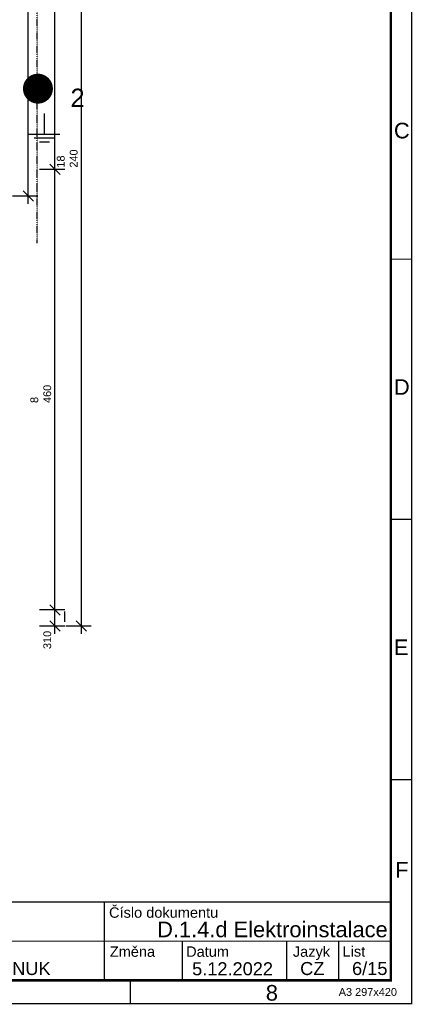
# Model space of a CAD drawing. Extents: x -12025 to 39812, y -28775 to 12.
# Tile 16 of 17: x 32275 to 39812, y -28613 to -9700. Entities that reach past the tile are written whole.
import ezdxf
from ezdxf.enums import TextEntityAlignment as Align

# ---------------------------------------------------------------- set-up
doc = ezdxf.new("R2010")
doc.units = 0
doc.header["$MEASUREMENT"] = 0
doc.linetypes.add('Čerchovaná S_1', pattern=[3.5, 1.5, -0.85, 0.3, -0.85])
for name, color, linetype in [('OÚ Dukovany půdorys podklad půda', 7, 'Continuous'), ('OÚ Dukovany střecha', 7, 'Continuous'), ('OÚ Dukovany zemnění + hromosvody', 5, 'Continuous'), ('OÚ Dukovany zemnění + hromosvody (Pozadí)', 254, 'Continuous'), ('Ramecek', 7, 'Continuous')]:
    doc.layers.add(name, color=color, linetype=linetype)
doc.styles.add('Arial', font='txt')
doc.styles.add('Arial_B', font='txt')
doc.styles.add('Arial_I', font='txt')

# ---------------------------------------------------------------- blocks, each defined once
blk = doc.blocks.new('(3)')
at = {"color": 7, "linetype": 'Continuous', "const_width": 25}
for points in [[(200, 0), (200, -200)], [(200, -200), (0, -200)]]:
    blk.add_lwpolyline(points, dxfattribs=at)
at = {"color": 7, "linetype": 'Continuous', "style": 'Arial_B'}
blk.add_text('HROMOSVODY', height=250, dxfattribs=at).set_placement((-13200, 650))
blk.add_text('6', height=250, dxfattribs=at).set_placement((-350, -100), align=Align.RIGHT)
blk = doc.blocks.new('(4)')
at = {"color": 1, "linetype": 'Continuous'}
for p, q in [((23722, -13048), (23722, -2922)), ((24743, -21306), (24743, -3069)), ((24235, -12535), (24235, -3378)), ((24135, -12435), (24335, -12635)), ((24423, -12535), (23935, -12535)), ((24235, -20996), (24235, -12535)), ((23909, -13048), (23422, -13048)), ((23622, -12948), (23822, -13148)), ((23722, -13198), (23722, -13048)), ((24135, -20896), (24335, -21096)), ((24423, -20996), (23935, -20996)), ((24235, -21306), (24235, -20996)), ((24423, -21306), (23935, -21306)), ((24135, -21206), (24335, -21406)), ((24235, -21456), (24235, -21306)), ((24930, -21306), (24443, -21306)), ((24643, -21206), (24843, -21406)), ((24743, -21456), (24743, -21306))]:
    blk.add_line(p, q, dxfattribs=at)
at = {"color": 154, "linetype": 'Čerchovaná S_1'}
blk.add_line((23895, -13951), (23895, -6075), dxfattribs=at)
at = {"color": 1, "linetype": 'Continuous', "style": 'Arial'}
for s, p in [('18', (24421, -12501)), ('240', (24669, -12501)), ('460', (24162, -17022)), ('8', (23913, -17022)), ('310', (24162, -21748))]:
    blk.add_text(s, height=150, rotation=90, dxfattribs=at).set_placement(p)
blk = doc.blocks.new('Uzemnění')
at = {"color": 0, "linetype": 'Continuous', "const_width": 25}
for points in [[(0, 0), (0, -400)], [(-300, -400), (300, -400)], [(-200, -475), (200, -475)], [(100, -550), (-100, -550)]]:
    blk.add_lwpolyline(points, dxfattribs=at)

msp = doc.modelspace()

# ---------------------------------------------------------------- linework, layer by layer
at = {"layer": 'OÚ Dukovany půdorys podklad půda', "color": 9, "linetype": 'Continuous'}
msp.add_line((33134, -21069), (33134, -21269), dxfattribs=at)
at = {"layer": 'OÚ Dukovany zemnění + hromosvody', "linetype": 'Continuous', "const_width": 75}
for points in [[(32625, -10775, 0.414214), (32375, -11025)], [(32875, -11025, 0.414214), (32625, -10775)], [(32375, -11025, 0.414214), (32625, -11275)], [(32625, -11275, 0.414214), (32875, -11025)]]:
    msp.add_lwpolyline(points, format="xyb", dxfattribs=at)
at = {"layer": 'OÚ Dukovany zemnění + hromosvody (Pozadí)', "linetype": 'Continuous', "const_width": 250}
for points in [[(32625, -10900, 0.414214), (32500, -11025)], [(32750, -11025, 0.414214), (32625, -10900)], [(32500, -11025, 0.414214), (32625, -11150)], [(32625, -11150, 0.414214), (32750, -11025)]]:
    msp.add_lwpolyline(points, format="xyb", dxfattribs=at)
at = {"layer": 'Ramecek', "color": 7, "linetype": 'Continuous'}
for points, const_width in [([(0, -28600), (39800, -28600), (39800, 0), (0, 0)], 25), ([(400, -28150), (39400, -28150), (39400, -450), (400, -450)], 50)]:
    msp.add_lwpolyline(points, close=True, dxfattribs=dict(at, const_width=const_width))
at = {"layer": 'Ramecek', "color": 7, "linetype": 'Continuous', "const_width": 25}
for points in [[(39800, -14300), (39400, -14300)], [(39800, -19300), (39400, -19300)], [(39800, -24300), (39400, -24300)], [(25900, -26650), (39400, -26650)], [(33900, -26650), (33900, -28150)], [(25900, -27400), (39400, -27400)], [(35400, -27400), (35400, -28150)], [(37400, -27400), (37400, -28150)], [(38400, -27400), (38400, -28150)], [(34400, -28150), (34400, -28594)]]:
    msp.add_lwpolyline(points, dxfattribs=at)

# ---------------------------------------------------------------- block references
at = {"color": 7, "linetype": 'Continuous'}
msp.add_blockref('(3)', (39200, -27950), dxfattribs=at)
at = {"layer": 'OÚ Dukovany střecha', "color": 1, "linetype": 'Continuous'}
msp.add_blockref('(4)', (8717, -41), dxfattribs=at)
at = {"layer": 'OÚ Dukovany zemnění + hromosvody', "linetype": 'Continuous'}
msp.add_blockref('Uzemnění', (32750, -11500), dxfattribs=at)

# ---------------------------------------------------------------- texts
at = {"layer": 'OÚ Dukovany zemnění + hromosvody', "linetype": 'Continuous', "style": 'Arial_B'}
msp.add_text('2', height=350, dxfattribs=at).set_placement((33250, -11375))
at = {"layer": 'Ramecek', "color": 7, "linetype": 'Continuous'}
for s, height, style, p in [('C', 300, 'Arial', (39460, -11980)), ('D', 300, 'Arial', (39460, -16905)), ('E', 300, 'Arial', (39460, -21905)), ('F', 300, 'Arial', (39485, -26180)), ('Číslo dokumentu', 200, 'Arial', (33990, -26950)), ('Změna', 200, 'Arial', (34005, -27700)), ('Datum', 200, 'Arial', (35470, -27700)), ('Jazyk', 200, 'Arial', (37520, -27700)), ('List', 200, 'Arial', (38473, -27697)), ('5.12.2022', 250, 'Arial_B', (35585, -28055)), ('/15', 250, 'Arial_B', (38850, -28050)), ('8', 300, 'Arial', (37000, -28542)), ('A3 297x420', 150, 'Arial_I', (38400, -28450))]:
    msp.add_text(s, height=height, dxfattribs=dict(at, style=style)).set_placement(p)
at = {"layer": 'Ramecek', "color": 7, "linetype": 'Continuous', "style": 'Arial_B'}
for s, height, p in [('D.1.4.d Elektroinstalace', 300, (39340, -27324)), ('GEČNUK', 250, (32868, -28050)), ('CZ', 250, (38125, -28050))]:
    msp.add_text(s, height=height, dxfattribs=at).set_placement(p, align=Align.RIGHT)

doc.saveas('drawing.dxf')
